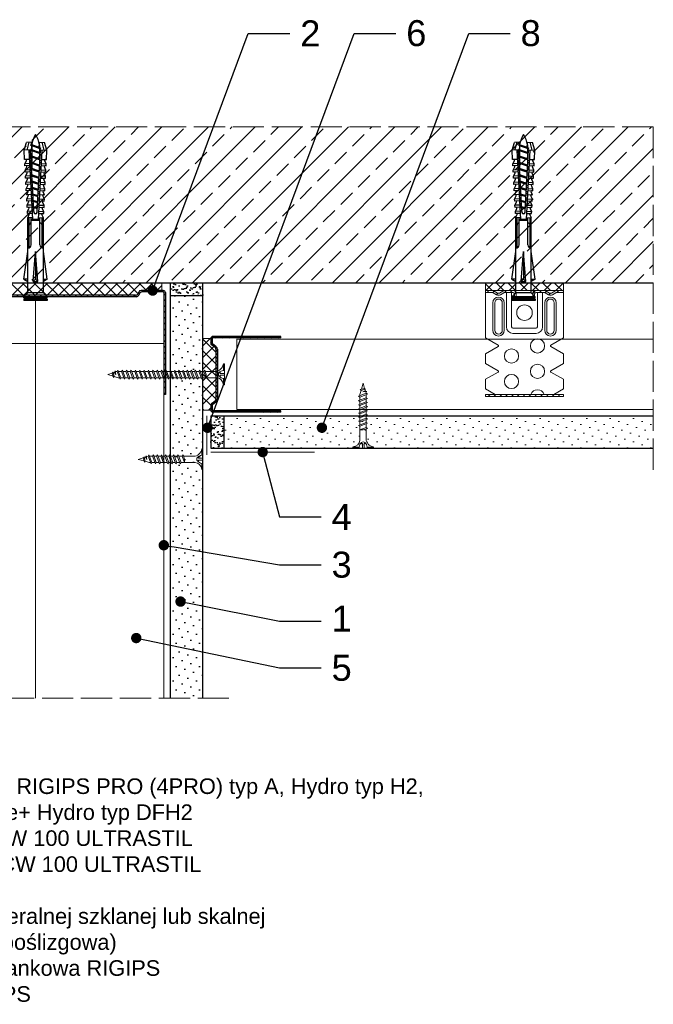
# Model space of a CAD drawing. Header units: millimetres. Extents: x 1839 to 3946, y 484 to 1425.
# Tile 15 of 15: x 3702 to 3946, y 1046 to 1425. Entities that reach past the tile are written whole.
import ezdxf
from ezdxf import colors
from ezdxf.entities.mleader import LeaderData, LeaderLine
from ezdxf.math import Vec2, Vec3

# ---------------------------------------------------------------- set-up
doc = ezdxf.new("R2010")
doc.units = ezdxf.units.MM
doc.linetypes.add('ACAD_ISO02W100', pattern=[15, 12, -3])
for name, color, linetype, lineweight in [('_ISOVER WELNA', 7, 'BATTING', 9), ('_RIGIPS AKCESORIA', 7, 'Continuous', 18), ('_RIGIPS G-K', 7, 'Continuous', 25), ('_RIGIPS PROFIL', 7, 'Continuous', 18), ('KRESKOWANIE', 7, 'Continuous', 9), ('OPISY', 7, 'Continuous', 9), ('PRZERYWANA', 7, 'ACAD_ISO02W100', 9)]:
    doc.layers.add(name, color=color, linetype=linetype, lineweight=lineweight)
doc.styles.get("Standard").update_dxf_attribs({"font": 'arial.ttf'})
doc.linetypes.add('BATTING', pattern='A,0.00254,-2.54,[134,ltypeshp.shx,S=2.54,R=0,X=-2.54,Y=0],-5.08,[134,ltypeshp.shx,S=2.54,R=180,X=2.54,Y=0],-2.54', length=10.16254)

# ---------------------------------------------------------------- blocks, each defined once
blk = doc.blocks.new('UW 100 ULTRASTIL')
h = blk.add_hatch()
h.set_pattern_fill('ANSI31', color=256, scale=0.5, style=0)
h.paths.add_polyline_path([(166.82, 2.35), (89.14, 2.35, 0.286951), (88.24, 1.79), (87.91, 1.11, -0.286951), (87.01, 0.55), (78.78, 0.55, -0.414214), (78.53, 0.8), (78.53, 40), (77.98, 40), (77.98, 0.8, 0.414214), (78.78, 0), (87.35, 0, 0.286951), (88.25, 0.56), (88.58, 1.24, -0.286951), (89.48, 1.8), (166.48, 1.8, -0.286951), (167.38, 1.24), (167.71, 0.56, 0.286951), (168.61, 0), (177.18, 0, 0.414214), (177.98, 0.8), (177.98, 40), (177.43, 40), (177.43, 0.8, -0.414214), (177.18, 0.55), (168.95, 0.55, -0.286951), (168.05, 1.11), (167.72, 1.79, 0.286951)])
for p, q in [((77.98, 0.8), (77.98, 40)), ((77.98, 40), (78.53, 40)), ((78.53, 0.8), (78.53, 40)), ((177.43, 0.8), (177.43, 40)), ((177.98, 40), (177.43, 40)), ((177.98, 0.8), (177.98, 40)), ((78.78, 0.55), (87.01, 0.55)), ((78.78, 0), (87.35, 0)), ((87.91, 1.11), (88.24, 1.79)), ((88.25, 0.56), (88.58, 1.24)), ((89.14, 2.35), (166.82, 2.35)), ((89.48, 1.8), (166.48, 1.8)), ((167.71, 0.56), (167.38, 1.24)), ((168.05, 1.11), (167.72, 1.79)), ((168.61, 0), (177.18, 0)), ((168.95, 0.55), (177.18, 0.55))]:
    blk.add_line(p, q)
for centre, radius, start, end in [((78.78, 0.8), 0.8, 180, 270), ((78.78, 0.8), 0.25, 180, 270), ((87.01, 1.55), 1, 270, 334.0435), ((87.35, 1), 1, 270, 334.0435), ((89.14, 1.35), 1, 90, 154.0435), ((89.48, 0.8), 1, 90, 154.0435), ((166.48, 0.8), 1, 25.9565, 90), ((166.82, 1.35), 1, 25.9565, 90), ((168.61, 1), 1, 205.9565, 270), ((168.95, 1.55), 1, 205.9565, 270), ((177.18, 0.8), 0.8, 270, 0), ((177.18, 0.8), 0.25, 270, 0)]:
    blk.add_arc(centre, radius, start, end)
blk = doc.blocks.new('TN 25')
at = {"layer": '_RIGIPS AKCESORIA'}
for p, q in [((0, -0.84), (0, 7.16)), ((0, 7.16), (0.46, 7.16)), ((0.46, 4.78), (0, 4.78)), ((0.46, 7.16), (0.46, 4.78)), ((1.77, 3.5), (1.77, 4.2)), ((3.02, 4.46), (8.47, 4.46)), ((7.12, 4.46), (7.12, 3.18)), ((8.03, 2.01), (7.12, 4.46)), ((8.47, 4.46), (8.79, 5)), ((9.61, 1.51), (8.47, 4.46)), ((8.79, 5), (9.93, 2.01)), ((9, 4.46), (10.1, 4.46)), ((10.1, 4.46), (10.41, 5)), ((11.23, 1.51), (10.1, 4.46)), ((10.41, 5), (11.56, 2.01)), ((10.62, 4.46), (11.67, 4.46)), ((11.67, 4.46), (11.99, 5)), ((12.81, 1.51), (11.67, 4.46)), ((11.99, 5), (13.14, 2.01)), ((12.2, 4.46), (13.21, 4.46)), ((13.21, 4.46), (13.52, 5)), ((14.34, 1.51), (13.21, 4.46)), ((13.52, 5), (14.67, 2.01)), ((13.73, 4.46), (14.8, 4.46)), ((14.8, 4.46), (15.12, 5)), ((15.94, 1.51), (14.8, 4.46)), ((15.12, 5), (16.26, 2.01)), ((15.33, 4.46), (16.42, 4.46)), ((16.42, 4.46), (16.73, 5)), ((17.55, 1.51), (16.42, 4.46)), ((16.73, 5), (17.88, 2.01)), ((16.94, 4.46), (17.99, 4.46)), ((17.99, 4.46), (18.31, 5)), ((19.13, 1.51), (17.99, 4.46)), ((18.31, 5), (19.45, 2.01)), ((18.52, 4.46), (19.68, 4.46)), ((19.68, 4.46), (20, 5)), ((20.82, 1.51), (19.68, 4.46)), ((20, 5), (21.14, 2.01)), ((20.21, 4.46), (20.7, 4.46)), ((20.7, 4.46), (22.28, 3.98)), ((22.28, 3.98), (22.56, 4.37)), ((22.7, 2.36), (22.28, 3.98)), ((22.56, 4.37), (23.03, 2.71)), ((22.71, 3.85), (25, 3.24)), ((0, 3.5), (1.77, 3.5)), ((0, 2.83), (1.77, 2.83)), ((0.46, 1.64), (0, 1.64)), ((0.46, -0.84), (0.46, 1.64)), ((1.77, 2.83), (1.77, 2.18)), ((7.49, 2.01), (3.55, 2.01)), ((7.12, 3.18), (7.65, 1.53)), ((7.65, 1.53), (8.03, 2.01)), ((9.41, 2.01), (8.03, 2.01)), ((9.93, 2.01), (9.61, 1.51)), ((11.04, 2.01), (9.93, 2.01)), ((11.56, 2.01), (11.23, 1.51)), ((12.61, 2.01), (11.56, 2.01)), ((13.14, 2.01), (12.81, 1.51)), ((14.15, 2.01), (13.14, 2.01)), ((14.67, 2.01), (14.34, 1.51)), ((15.74, 2.01), (14.67, 2.01)), ((16.26, 2.01), (15.94, 1.51)), ((17.36, 2.01), (16.26, 2.01)), ((17.88, 2.01), (17.55, 1.51)), ((18.93, 2.01), (17.88, 2.01)), ((19.45, 2.01), (19.13, 1.51)), ((19.45, 2.01), (20.62, 2.01)), ((21.14, 2.01), (20.82, 1.51)), ((21.14, 2.01), (21.81, 2.12)), ((21.85, 1.83), (21.67, 3.28)), ((21.67, 3.28), (22.14, 2.4)), ((22.14, 2.4), (21.85, 1.83)), ((22.7, 2.36), (22.14, 2.4)), ((23.03, 2.71), (22.7, 2.36)), ((25, 3.24), (23.03, 2.71)), ((0, -0.84), (0.46, -0.84))]:
    blk.add_line(p, q, dxfattribs=at)
for centre, major_axis, ratio, start_param, end_param in [((3.09, 7.67), (0.17, 3.2), 0.826134, 1.773653, 3.180586), ((-0.04, 0.9), (0, 3.93), 0.848176, -0.720942, -0.151112), ((1.66, 3.18), (0, 0.895), 0.848176, -1.552777, -0.720942), ((3.37, -1.57), (0.28, 3.57), 0.832181, 0.035984, 1.430787), ((-2.73, 15.91), (0, 14.76), 0.848176, 3.399396, 3.475072), ((0.59, 4.62), (0, 2.81), 0.848176, 3.475072, 3.862535), ((1.66, 3.18), (0, 0.895), 0.848176, 3.862535, 4.730408)]:
    blk.add_ellipse(centre, major_axis=major_axis, ratio=ratio, start_param=start_param, end_param=end_param, dxfattribs=at)
blk = doc.blocks.new('kolek rozprezny komplet 60')
for p, q in [((443.47, 219.95), (432.8, 218.45)), ((443.47, 218.45), (443.47, 219.95)), ((443.47, 219.95), (444.34, 218.45)), ((450.17, 219.95), (448.67, 218.45)), ((450.17, 219.95), (450.17, 210.95)), ((450.67, 219.95), (450.17, 219.95)), ((450.67, 219.95), (450.67, 210.95)), ((450.67, 219.35), (451.17, 219.95)), ((451.17, 219.95), (451.67, 219.95)), ((451.17, 219.95), (451.17, 210.95)), ((451.67, 219.95), (451.67, 210.95)), ((390.66, 217.01), (390.76, 218.91)), ((393.15, 216.88), (390.66, 217.01)), ((393.75, 218.75), (390.71, 217.96)), ((393.81, 219.85), (390.76, 218.91)), ((391.67, 216.95), (392.67, 216.95)), ((392.67, 216.95), (391.67, 213.95)), ((392.67, 216.95), (392.07, 213.95)), ((393.07, 216.95), (392.07, 213.95)), ((392.67, 216.95), (393.04, 217.45)), ((393.07, 216.95), (393.04, 217.45)), ((393.07, 216.95), (394.67, 216.95)), ((394.67, 216.95), (393.67, 213.95)), ((393.68, 217.35), (393.81, 219.85)), ((417.38, 216.11), (393.68, 217.35)), ((420.47, 216.55), (393.71, 217.95)), ((397.41, 219.66), (393.81, 219.85)), ((394.67, 216.95), (394.07, 213.95)), ((395.07, 216.95), (394.07, 213.95)), ((394.67, 216.95), (394.92, 217.29)), ((395.07, 216.95), (395.05, 217.28)), ((395.07, 216.95), (397.07, 216.95)), ((397.07, 216.95), (396.07, 213.95)), ((397.07, 216.95), (396.47, 213.95)), ((397.47, 216.95), (396.47, 213.95)), ((397.07, 216.95), (397.23, 217.17)), ((397.31, 217.76), (397.41, 219.66)), ((397.47, 216.95), (397.46, 217.16)), ((397.47, 216.95), (399.47, 216.95)), ((397.67, 217.14), (397.71, 217.74)), ((399, 219.58), (397.82, 218.98)), ((398.47, 217.1), (398.5, 217.7)), ((399.47, 216.95), (398.47, 213.95)), ((399.47, 216.95), (398.87, 213.95)), ((399.87, 216.95), (398.87, 213.95)), ((398.9, 217.68), (399, 219.58)), ((399.8, 219.54), (399, 219.58)), ((399.47, 216.95), (399.55, 217.05)), ((399.7, 217.64), (399.8, 219.54)), ((399.87, 216.95), (399.87, 217.03)), ((399.87, 216.95), (401.38, 216.95)), ((400.07, 217.02), (400.1, 217.62)), ((401.4, 219.45), (400.22, 218.85)), ((400.87, 216.98), (400.9, 217.58)), ((401.87, 216.92), (400.87, 213.95)), ((401.87, 216.92), (401.27, 213.95)), ((402.26, 216.9), (401.27, 213.95)), ((401.3, 217.56), (401.4, 219.45)), ((402.2, 219.41), (401.4, 219.45)), ((402.1, 217.51), (402.2, 219.41)), ((402.47, 216.89), (402.5, 217.49)), ((403.8, 219.33), (402.61, 218.72)), ((403.27, 216.85), (403.3, 217.45)), ((404.22, 216.8), (403.31, 214.05)), ((403.7, 217.43), (403.8, 219.33)), ((404.24, 216.8), (403.7, 214.07)), ((404.62, 216.78), (403.72, 214.07)), ((404.6, 219.29), (403.8, 219.33)), ((404.5, 217.39), (404.6, 219.29)), ((404.86, 216.77), (404.9, 217.37)), ((406.19, 219.2), (405.01, 218.6)), ((405.66, 216.73), (405.69, 217.32)), ((406.58, 216.68), (405.75, 214.18)), ((406.09, 217.3), (406.19, 219.2)), ((406.62, 216.68), (406.12, 214.2)), ((406.98, 216.66), (406.16, 214.2)), ((406.99, 219.16), (406.19, 219.2)), ((406.89, 217.26), (406.99, 219.16)), ((407.26, 216.64), (407.29, 217.24)), ((408.59, 219.08), (407.41, 218.47)), ((408.06, 216.6), (408.09, 217.2)), ((408.94, 216.55), (408.19, 214.31)), ((408.49, 217.18), (408.59, 219.08)), ((408.99, 216.55), (408.55, 214.33)), ((409.39, 219.03), (408.59, 219.08)), ((409.34, 216.53), (408.6, 214.33)), ((409.29, 217.14), (409.39, 219.03)), ((409.66, 216.52), (409.69, 217.12)), ((410.99, 218.95), (409.8, 218.35)), ((410.46, 216.47), (410.49, 217.07)), ((411.3, 216.43), (410.64, 214.44)), ((410.89, 217.05), (410.99, 218.95)), ((411.37, 216.43), (410.98, 214.45)), ((411.69, 216.41), (411.04, 214.46)), ((412.59, 218.87), (411.4, 218.26)), ((412.05, 216.39), (412.09, 216.99)), ((412.49, 216.97), (412.59, 218.87)), ((413.38, 218.82), (412.59, 218.87)), ((412.85, 216.35), (412.89, 216.95)), ((413.66, 216.31), (413.08, 214.56)), ((413.28, 216.93), (413.38, 218.82)), ((413.75, 216.3), (413.4, 214.58)), ((414.05, 216.29), (413.49, 214.58)), ((414.98, 218.74), (413.8, 218.14)), ((414.45, 216.27), (414.48, 216.86)), ((414.88, 216.84), (414.98, 218.74)), ((415.78, 218.7), (414.98, 218.74)), ((415.25, 216.22), (415.28, 216.82)), ((416.02, 216.18), (415.52, 214.69)), ((415.68, 216.8), (415.78, 218.7)), ((416.12, 216.18), (415.83, 214.71)), ((416.41, 216.16), (415.93, 214.71)), ((417.38, 218.62), (416.2, 218.01)), ((417.28, 216.72), (417.38, 218.62)), ((418.18, 218.57), (417.38, 218.62)), ((418.08, 216.68), (418.18, 218.57)), ((419.78, 218.49), (418.59, 217.89)), ((419.68, 216.59), (419.78, 218.49)), ((430.17, 217.15), (419.71, 217.15)), ((431.37, 217.95), (419.75, 217.95)), ((448.67, 218.45), (419.77, 218.45)), ((420.47, 217.15), (420.47, 213.75)), ((420.67, 217.15), (420.67, 213.75)), ((420.87, 217.15), (420.87, 213.75)), ((444.34, 216.37), (432.8, 215.45)), ((444.34, 216.37), (443.47, 215.45)), ((444.34, 214.53), (444.34, 216.37)), ((448.67, 218.45), (448.67, 212.45)), ((448.67, 216.95), (448.67, 213.95)), ((393.15, 214.02), (390.66, 213.89)), ((390.66, 213.89), (390.76, 211.99)), ((393.75, 212.15), (390.71, 212.94)), ((391.67, 213.95), (391.71, 213.45)), ((391.71, 213.45), (392.07, 213.95)), ((392.07, 213.95), (393.67, 213.95)), ((393.67, 213.95), (393.7, 213.55)), ((417.38, 214.79), (393.68, 213.55)), ((393.68, 213.55), (393.81, 211.05)), ((420.47, 214.35), (393.71, 212.95)), ((393.78, 213.55), (394.07, 213.95)), ((394.07, 213.95), (396.07, 213.95)), ((396.07, 213.95), (396.09, 213.67)), ((396.28, 213.68), (396.47, 213.95)), ((396.47, 213.95), (398.47, 213.95)), ((397.31, 213.14), (397.41, 211.24)), ((397.67, 213.76), (397.71, 213.16)), ((398.47, 213.95), (398.48, 213.8)), ((398.47, 213.8), (398.5, 213.2)), ((398.77, 213.81), (398.87, 213.95)), ((398.87, 213.95), (400.87, 213.95)), ((398.9, 213.22), (399, 211.32)), ((399.7, 213.26), (399.8, 211.36)), ((400.07, 213.88), (400.1, 213.28)), ((400.87, 213.95), (400.88, 213.92)), ((400.87, 213.92), (400.9, 213.32)), ((401.27, 213.95), (401.38, 213.95)), ((401.27, 213.94), (401.27, 213.95)), ((401.3, 213.35), (401.4, 211.45)), ((402.1, 213.39), (402.2, 211.49)), ((402.47, 214.01), (402.5, 213.41)), ((403.27, 214.05), (403.3, 213.45)), ((403.7, 213.47), (403.8, 211.57)), ((404.5, 213.51), (404.6, 211.62)), ((404.86, 214.13), (404.9, 213.53)), ((405.66, 214.17), (405.69, 213.58)), ((406.09, 213.6), (406.19, 211.7)), ((406.89, 213.64), (406.99, 211.74)), ((407.26, 214.26), (407.29, 213.66)), ((408.59, 211.82), (407.41, 212.43)), ((408.06, 214.3), (408.09, 213.7)), ((408.49, 213.72), (408.59, 211.82)), ((409.29, 213.76), (409.39, 211.87)), ((409.66, 214.38), (409.69, 213.79)), ((410.99, 211.95), (409.8, 212.55)), ((410.46, 214.43), (410.49, 213.83)), ((410.89, 213.85), (410.99, 211.95)), ((412.59, 212.03), (411.4, 212.64)), ((412.05, 214.51), (412.09, 213.91)), ((412.49, 213.93), (412.59, 212.03)), ((412.85, 214.55), (412.89, 213.95)), ((413.28, 213.97), (413.38, 212.08)), ((414.98, 212.16), (413.8, 212.76)), ((414.45, 214.64), (414.48, 214.04)), ((414.88, 214.06), (414.98, 212.16)), ((415.25, 214.68), (415.28, 214.08)), ((415.68, 214.1), (415.78, 212.2)), ((417.38, 212.29), (416.2, 212.89)), ((417.28, 214.18), (417.38, 212.29)), ((418.18, 212.33), (417.38, 212.29)), ((418.22, 215.58), (418.01, 214.95)), ((418.08, 214.22), (418.18, 212.33)), ((419.78, 212.41), (418.59, 213.01)), ((419.68, 214.31), (419.78, 212.41)), ((430.17, 213.75), (419.71, 213.75)), ((431.37, 212.95), (419.75, 212.95)), ((448.67, 212.45), (419.77, 212.45)), ((432.8, 215.45), (443.47, 215.45)), ((444.34, 214.53), (432.8, 215.45)), ((443.47, 210.95), (432.8, 212.45)), ((444.34, 214.53), (443.47, 215.45)), ((443.47, 212.45), (443.47, 210.95)), ((443.47, 210.95), (444.34, 212.45)), ((450.17, 210.95), (448.67, 212.45)), ((393.81, 211.05), (390.76, 211.99)), ((397.41, 211.24), (393.81, 211.05)), ((399, 211.32), (397.82, 211.93)), ((399.8, 211.36), (399, 211.32)), ((401.4, 211.45), (400.22, 212.05)), ((402.2, 211.49), (401.4, 211.45)), ((403.8, 211.57), (402.61, 212.18)), ((404.6, 211.62), (403.8, 211.57)), ((406.19, 211.7), (405.01, 212.3)), ((406.99, 211.74), (406.19, 211.7)), ((409.39, 211.87), (408.59, 211.82)), ((413.38, 212.08), (412.59, 212.03)), ((415.78, 212.2), (414.98, 212.16)), ((450.67, 210.95), (450.17, 210.95)), ((450.67, 211.55), (451.17, 210.95)), ((451.17, 210.95), (451.67, 210.95))]:
    blk.add_line(p, q)
for centre, radius, start, end in [((393.41, 206.24), 10.85, 99.2038, 121.9083), ((393.65, 216.85), 0.5, 87, 177), ((397.68, 219.24), 0.3, 177, 297), ((400.08, 219.12), 0.3, 177, 297), ((402.48, 218.99), 0.3, 177, 297), ((404.87, 218.87), 0.3, 177, 297), ((407.27, 218.74), 0.3, 177, 297), ((409.67, 218.61), 0.3, 177, 297), ((411.27, 218.53), 0.3, 177, 297), ((413.66, 218.41), 0.3, 177, 297), ((416.06, 218.28), 0.3, 177, 297), ((417.55, 215.45), 0.682, 255.8604, 104.1386), ((418.46, 218.15), 0.3, 177, 297), ((422.67, 216.95), 1, 90, 168.463), ((430.17, 218.45), 1.3, 270, 0), ((393.41, 224.66), 10.85, 238.0917, 260.7962), ((393.65, 214.05), 0.5, 183, 273), ((404.87, 212.03), 0.3, 63, 183), ((407.27, 212.16), 0.3, 63, 183), ((409.67, 212.29), 0.3, 63, 183), ((411.27, 212.37), 0.3, 63, 183), ((413.66, 212.5), 0.3, 63, 183), ((416.06, 212.62), 0.3, 63, 183), ((418.46, 212.75), 0.3, 63, 183), ((422.67, 213.95), 1, 191.537, 270), ((430.17, 212.45), 1.3, 0, 90), ((397.68, 211.66), 0.3, 63, 183), ((400.08, 211.78), 0.3, 63, 183), ((402.48, 211.91), 0.3, 63, 183)]:
    blk.add_arc(centre, radius, start, end)
blk = doc.blocks.new('ES60 zagiety')
at = {"layer": '_RIGIPS AKCESORIA'}
h = blk.add_hatch(dxfattribs=at)
h.set_pattern_fill('ANSI31', color=256, scale=0.5, style=0)
h.paths.add_polyline_path([(484.4, 147.75, -0.133214), (484.77, 147.85), (487.37, 147.85), (487.37, 148.6), (484.77, 148.6, 0.133214), (484.02, 148.4), (482.75, 147.66, -0.271242), (481.99, 147.66), (480.73, 148.4, 0.133214), (479.97, 148.6), (477.02, 148.6), (476.77, 148.6, 0.414214), (475.52, 147.35), (475.52, 145.8), (476.27, 145.8), (476.27, 147.35, -0.414214), (476.77, 147.85), (479.97, 147.85, -0.133214), (480.35, 147.75), (481.61, 147.01, 0.271242), (483.13, 147.01)])
h.paths.add_polyline_path([(467.97, 148.6), (464.77, 148.6, 0.133214), (464.02, 148.4), (462.75, 147.66, -0.271242), (461.99, 147.66), (460.73, 148.4, 0.133214), (459.97, 148.6), (457.37, 148.6), (457.37, 147.85), (459.97, 147.85, -0.133214), (460.35, 147.75), (461.61, 147.01, 0.271242), (463.13, 147.01), (464.4, 147.75, -0.133214), (464.77, 147.85), (467.97, 147.85, -0.414214), (468.47, 147.35), (468.47, 145.8), (469.22, 145.8), (469.22, 147.35, 0.414214)])
h = blk.add_hatch(dxfattribs=at)
h.set_pattern_fill('ANSI31', color=256, scale=0.5, style=0)
h.paths.add_polyline_path([(487.37, 108.6), (457.37, 108.6), (457.37, 107.85), (487.37, 107.85)])
at = {"layer": '_RIGIPS AKCESORIA', "linetype": 'Continuous'}
for p, q in [((457.37, 148.6), (487.37, 148.6)), ((457.37, 147.85), (457.37, 148.6)), ((461.99, 147.66), (460.73, 148.4)), ((464.02, 148.4), (462.75, 147.66)), ((487.37, 148.6), (477.02, 148.6)), ((480.73, 148.4), (481.99, 147.66)), ((482.75, 147.66), (484.02, 148.4)), ((487.37, 147.85), (487.37, 148.6)), ((459.97, 147.85), (457.37, 147.85)), ((457.37, 130.36), (457.37, 147.85)), ((461.61, 147.01), (460.35, 147.75)), ((463.13, 147.01), (464.4, 147.75)), ((467.97, 147.85), (464.77, 147.85)), ((465.42, 134.6), (465.42, 147.85)), ((467.42, 147.85), (467.42, 134.6)), ((468.47, 145.8), (468.47, 147.35)), ((476.27, 145.8), (468.47, 145.8)), ((469.22, 147.35), (469.22, 145.8)), ((475.52, 147.35), (475.52, 145.8)), ((475.52, 145.8), (476.27, 145.8)), ((476.27, 145.8), (476.27, 147.35)), ((476.77, 147.85), (479.97, 147.85)), ((477.32, 147.85), (477.32, 134.6)), ((479.32, 134.6), (479.32, 147.85)), ((481.61, 147.01), (480.35, 147.75)), ((483.13, 147.01), (484.4, 147.75)), ((484.77, 147.85), (487.37, 147.85)), ((487.37, 130.36), (487.37, 147.85)), ((460.17, 143.9), (460.17, 133.3)), ((460.92, 133.3), (460.92, 143.9)), ((463.82, 143.9), (463.82, 133.3)), ((464.57, 143.9), (464.57, 133.3)), ((480.17, 143.9), (480.17, 133.3)), ((480.92, 143.9), (480.92, 133.3)), ((483.82, 133.3), (483.82, 143.9)), ((484.57, 143.9), (484.57, 133.3)), ((476.82, 134.1), (467.92, 134.1)), ((457.37, 130.36), (462.22, 127.56)), ((467.92, 132.1), (476.82, 132.1)), ((487.37, 130.36), (482.52, 127.56)), ((457.37, 124.24), (462.22, 127.04)), ((487.37, 124.24), (482.52, 127.04)), ((457.37, 120.56), (457.37, 124.24)), ((487.37, 120.56), (487.37, 124.24)), ((457.37, 120.56), (462.22, 117.76)), ((487.37, 120.56), (482.52, 117.76)), ((457.37, 114.44), (462.22, 117.24)), ((457.37, 110.76), (457.37, 114.44)), ((487.37, 114.44), (482.52, 117.24)), ((487.37, 110.76), (487.37, 114.44)), ((457.37, 110.76), (461.11, 108.6)), ((487.37, 110.76), (483.63, 108.6))]:
    blk.add_line(p, q, dxfattribs=at)
at = {"layer": '_RIGIPS AKCESORIA'}
for p, q in [((457.37, 108.6), (487.37, 108.6)), ((457.37, 108.6), (457.37, 107.85)), ((457.37, 107.85), (487.37, 107.85)), ((487.37, 108.6), (487.37, 107.85))]:
    blk.add_line(p, q, dxfattribs=at)
at = {"layer": '_RIGIPS AKCESORIA', "linetype": 'Continuous', "extrusion": (0, 0, -1)}
for centre, radius in [((-472.37, 140.1), 3), ((-477.37, 127.3), 2.75), ((-477.37, 117.5), 2.75)]:
    blk.add_circle(centre, radius, dxfattribs=at)
at = {"layer": '_RIGIPS AKCESORIA', "linetype": 'Continuous'}
for centre in [(467.37, 123.4), (467.37, 113.6)]:
    blk.add_circle(centre, 2.75, dxfattribs=at)
for centre, radius, start, end in [((459.97, 147.1), 1.5, 59.6482, 90), ((464.77, 147.1), 1.5, 90, 120.3518), ((467.97, 147.35), 1.25, 0, 90), ((476.77, 147.35), 1.25, 90, 180), ((459.97, 147.1), 0.75, 59.6482, 90), ((462.37, 143.9), 2.2, 0, 180), ((467.97, 147.35), 0.5, 0, 90), ((479.97, 147.1), 0.75, 59.6482, 90), ((482.37, 143.9), 1.45, 0, 180), ((482.37, 148.3), 1.5, 239.6482, 300.3518), ((482.37, 148.3), 0.75, 239.6482, 300.3518), ((462.37, 133.3), 2.2, 180, 360), ((467.92, 134.6), 0.5, 180, 270), ((476.82, 134.6), 2.5, 270, 360), ((482.37, 133.3), 1.45, 180, 0), ((462.07, 127.3), 0.3, 300, 60), ((462.07, 117.5), 0.3, 300, 60)]:
    blk.add_arc(centre, radius, start, end, dxfattribs=at)
at = {"layer": '_RIGIPS AKCESORIA', "linetype": 'Continuous', "extrusion": (0, 0, -1)}
for centre, radius, start, end in [((-479.97, 147.1), 1.5, 90, 120.3518), ((-484.77, 147.1), 1.5, 59.6482, 90), ((-462.37, 143.9), 1.45, 0, 180), ((-462.37, 148.3), 1.5, 239.6482, 300.3518), ((-462.37, 148.3), 0.75, 239.6482, 300.3518), ((-464.77, 147.1), 0.75, 59.6482, 90), ((-476.77, 147.35), 0.5, 0, 90), ((-482.37, 143.9), 2.2, 0, 180), ((-484.77, 147.1), 0.75, 59.6482, 90), ((-462.37, 133.3), 1.45, 180, 0), ((-467.92, 134.6), 2.5, 270, 360), ((-467.92, 134.6), 0.5, 270, 360), ((-476.82, 134.6), 0.5, 180, 270), ((-482.37, 133.3), 2.2, 180, 360), ((-482.67, 127.3), 0.3, 300, 60), ((-482.67, 117.5), 0.3, 300, 60), ((-477.37, 107.7), 2.75, 19.1033, 160.8967)]:
    blk.add_arc(centre, radius, start, end, dxfattribs=at)
blk = doc.blocks.new('UD 30 ULTRASTIL')
h = blk.add_hatch()
h.set_pattern_fill('ANSI31', color=256, scale=0.3, style=0)
h.paths.add_polyline_path([(684.71, 712.9), (658.51, 712.9, 0.414214), (657.71, 712.1), (657.71, 710.25, 0.236068), (658.03, 709.61), (659.39, 708.59, -0.236068), (659.71, 707.95), (659.71, 688.65, -0.236068), (659.39, 688.01), (658.03, 686.99, 0.236068), (657.71, 686.35), (657.71, 684.5, 0.414214), (658.51, 683.7), (684.71, 683.7), (684.71, 684.25), (658.51, 684.25, -0.414214), (658.26, 684.5), (658.26, 686.35, -0.236068), (658.36, 686.55), (659.72, 687.57, 0.236068), (660.26, 688.65), (660.26, 707.95, 0.236068), (659.72, 709.03), (658.36, 710.05, -0.236068), (658.26, 710.25), (658.26, 712.1, -0.414214), (658.51, 712.35), (684.71, 712.35)])
for p, q in [((684.71, 712.9), (658.51, 712.9)), ((684.71, 712.35), (684.71, 712.9)), ((657.71, 712.1), (657.71, 710.25)), ((659.39, 708.59), (658.03, 709.61)), ((658.26, 712.1), (658.26, 710.25)), ((659.72, 709.03), (658.36, 710.05)), ((684.71, 712.35), (658.51, 712.35)), ((659.71, 707.95), (659.71, 688.65)), ((660.26, 707.95), (660.26, 688.65)), ((657.71, 686.35), (657.71, 684.5)), ((659.39, 688.01), (658.03, 686.99)), ((658.26, 686.35), (658.26, 684.5)), ((659.72, 687.57), (658.36, 686.55)), ((684.71, 684.25), (658.51, 684.25)), ((684.71, 683.7), (658.51, 683.7)), ((684.71, 683.7), (684.71, 684.25))]:
    blk.add_line(p, q)
for centre, radius, start, end in [((658.51, 712.1), 0.8, 90, 180), ((658.51, 710.25), 0.8, 180, 233.1301), ((658.51, 712.1), 0.25, 90, 180), ((658.51, 710.25), 0.25, 180, 233.1301), ((658.91, 707.95), 1.35, 0, 53.1301), ((658.91, 707.95), 0.8, 0, 53.1301), ((658.51, 686.35), 0.8, 126.8699, 180), ((658.51, 686.35), 0.25, 126.8699, 180), ((658.91, 688.65), 0.8, 306.8699, 0), ((658.91, 688.65), 1.35, 306.8699, 0), ((658.51, 684.5), 0.8, 180, 270), ((658.51, 684.5), 0.25, 180, 270)]:
    blk.add_arc(centre, radius, start, end)
blk = doc.blocks.new('TN 45')
at = {"layer": '_RIGIPS AKCESORIA'}
for p, q in [((0, -0.84), (0, 7.16)), ((0, 7.16), (0.46, 7.16)), ((0.46, 4.78), (0, 4.78)), ((0.46, 7.16), (0.46, 4.78)), ((1.77, 3.5), (1.77, 4.2)), ((3.02, 4.46), (8.47, 4.46)), ((7.12, 4.46), (7.12, 3.18)), ((8.03, 2.01), (7.12, 4.46)), ((8.47, 4.46), (8.79, 5)), ((9.61, 1.51), (8.47, 4.46)), ((8.79, 5), (9.93, 2.01)), ((9, 4.46), (10.1, 4.46)), ((10.1, 4.46), (10.41, 5)), ((11.23, 1.51), (10.1, 4.46)), ((10.41, 5), (11.56, 2.01)), ((10.62, 4.46), (11.67, 4.46)), ((11.67, 4.46), (11.99, 5)), ((12.81, 1.51), (11.67, 4.46)), ((11.99, 5), (13.14, 2.01)), ((12.2, 4.46), (13.21, 4.46)), ((13.21, 4.46), (13.52, 5)), ((14.34, 1.51), (13.21, 4.46)), ((13.52, 5), (14.67, 2.01)), ((13.73, 4.46), (14.8, 4.46)), ((14.8, 4.46), (15.12, 5)), ((15.94, 1.51), (14.8, 4.46)), ((15.12, 5), (16.26, 2.01)), ((15.33, 4.46), (16.42, 4.46)), ((16.42, 4.46), (16.73, 5)), ((17.55, 1.51), (16.42, 4.46)), ((16.73, 5), (17.88, 2.01)), ((16.94, 4.46), (17.99, 4.46)), ((17.99, 4.46), (18.31, 5)), ((19.13, 1.51), (17.99, 4.46)), ((18.31, 5), (19.45, 2.01)), ((18.52, 4.46), (19.68, 4.46)), ((19.68, 4.46), (20, 5)), ((20.82, 1.51), (19.68, 4.46)), ((20, 5), (21.14, 2.01)), ((20.21, 4.46), (21.37, 4.46)), ((21.37, 4.46), (21.69, 5)), ((22.51, 1.51), (21.37, 4.46)), ((21.69, 5), (22.83, 2.01)), ((21.9, 4.46), (23.06, 4.46)), ((23.06, 4.46), (23.38, 5)), ((24.2, 1.51), (23.06, 4.46)), ((23.38, 5), (24.52, 2.01)), ((23.59, 4.46), (24.75, 4.46)), ((24.75, 4.46), (25.07, 5)), ((25.89, 1.51), (24.75, 4.46)), ((25.07, 5), (26.21, 2.01)), ((25.28, 4.46), (26.44, 4.46)), ((26.44, 4.46), (26.76, 5)), ((27.58, 1.51), (26.44, 4.46)), ((26.76, 5), (27.9, 2.01)), ((26.96, 4.46), (28.13, 4.46)), ((28.13, 4.46), (28.45, 5)), ((29.27, 1.51), (28.13, 4.46)), ((28.45, 5), (29.59, 2.01)), ((28.65, 4.46), (29.82, 4.46)), ((29.82, 4.46), (30.14, 5)), ((30.96, 1.51), (29.82, 4.46)), ((30.14, 5), (31.28, 2.01)), ((30.34, 4.46), (31.51, 4.46)), ((31.51, 4.46), (31.83, 5)), ((32.65, 1.51), (31.51, 4.46)), ((31.83, 5), (32.97, 2.01)), ((32.03, 4.46), (33.2, 4.46)), ((33.2, 4.46), (33.52, 5)), ((34.34, 1.51), (33.2, 4.46)), ((33.52, 5), (34.66, 2.01)), ((33.72, 4.46), (34.89, 4.46)), ((34.89, 4.46), (35.21, 5)), ((36.03, 1.51), (34.89, 4.46)), ((35.21, 5), (36.35, 2.01)), ((35.41, 4.46), (36.58, 4.46)), ((36.58, 4.46), (36.9, 5)), ((37.72, 1.51), (36.58, 4.46)), ((36.9, 5), (38.04, 2.01)), ((37.1, 4.46), (38.27, 4.46)), ((38.27, 4.46), (38.59, 5)), ((39.41, 1.51), (38.27, 4.46)), ((38.59, 5), (39.73, 2.01)), ((38.79, 4.46), (39.96, 4.46)), ((39.96, 4.46), (40.28, 5)), ((41.1, 1.51), (39.96, 4.46)), ((40.28, 5), (41.42, 2.01)), ((40.48, 4.46), (40.98, 4.46)), ((40.98, 4.46), (42.56, 3.98)), ((42.56, 3.98), (42.84, 4.37)), ((42.98, 2.36), (42.56, 3.98)), ((42.84, 4.37), (43.31, 2.71)), ((42.99, 3.85), (45, 3.24)), ((0, 3.5), (1.77, 3.5)), ((0, 2.83), (1.77, 2.83)), ((0.46, 1.64), (0, 1.64)), ((0.46, -0.84), (0.46, 1.64)), ((1.77, 2.83), (1.77, 2.18)), ((7.49, 2.01), (3.55, 2.01)), ((7.12, 3.18), (7.65, 1.53)), ((7.65, 1.53), (8.03, 2.01)), ((9.41, 2.01), (8.03, 2.01)), ((9.93, 2.01), (9.61, 1.51)), ((11.04, 2.01), (9.93, 2.01)), ((11.56, 2.01), (11.23, 1.51)), ((12.61, 2.01), (11.56, 2.01)), ((13.14, 2.01), (12.81, 1.51)), ((14.15, 2.01), (13.14, 2.01)), ((14.67, 2.01), (14.34, 1.51)), ((15.74, 2.01), (14.67, 2.01)), ((16.26, 2.01), (15.94, 1.51)), ((17.36, 2.01), (16.26, 2.01)), ((17.88, 2.01), (17.55, 1.51)), ((18.93, 2.01), (17.88, 2.01)), ((19.45, 2.01), (19.13, 1.51)), ((19.45, 2.01), (20.62, 2.01)), ((20.62, 2.01), (19.57, 2.01)), ((21.14, 2.01), (20.82, 1.51)), ((21.14, 2.01), (22.31, 2.01)), ((22.31, 2.01), (21.26, 2.01)), ((22.83, 2.01), (22.51, 1.51)), ((22.83, 2.01), (24, 2.01)), ((24, 2.01), (22.95, 2.01)), ((24.52, 2.01), (24.2, 1.51)), ((24.52, 2.01), (25.69, 2.01)), ((25.69, 2.01), (24.64, 2.01)), ((26.21, 2.01), (25.89, 1.51)), ((26.21, 2.01), (27.38, 2.01)), ((27.38, 2.01), (26.33, 2.01)), ((27.9, 2.01), (27.58, 1.51)), ((27.9, 2.01), (29.07, 2.01)), ((29.07, 2.01), (28.02, 2.01)), ((29.59, 2.01), (29.27, 1.51)), ((29.59, 2.01), (30.76, 2.01)), ((30.76, 2.01), (29.71, 2.01)), ((31.28, 2.01), (30.96, 1.51)), ((31.28, 2.01), (32.45, 2.01)), ((32.45, 2.01), (31.4, 2.01)), ((32.97, 2.01), (32.65, 1.51)), ((32.97, 2.01), (34.14, 2.01)), ((34.14, 2.01), (33.09, 2.01)), ((34.66, 2.01), (34.34, 1.51)), ((34.66, 2.01), (35.83, 2.01)), ((35.83, 2.01), (34.78, 2.01)), ((36.35, 2.01), (36.03, 1.51)), ((36.35, 2.01), (37.52, 2.01)), ((37.52, 2.01), (36.47, 2.01)), ((38.04, 2.01), (37.72, 1.51)), ((38.04, 2.01), (39.21, 2.01)), ((39.21, 2.01), (38.16, 2.01)), ((39.73, 2.01), (39.41, 1.51)), ((39.73, 2.01), (40.9, 2.01)), ((41.42, 2.01), (41.1, 1.51)), ((41.42, 2.01), (42.09, 2.12)), ((42.13, 1.83), (41.95, 3.28)), ((41.95, 3.28), (42.42, 2.4)), ((42.42, 2.4), (42.13, 1.83)), ((42.98, 2.36), (42.42, 2.4)), ((43.31, 2.71), (42.98, 2.36)), ((45, 3.24), (43.31, 2.71)), ((0, -0.84), (0.46, -0.84))]:
    blk.add_line(p, q, dxfattribs=at)
for centre, major_axis, ratio, start_param, end_param in [((3.09, 7.67), (0.17, 3.2), 0.826134, 1.773653, 3.180586), ((-0.04, 0.9), (0, 3.93), 0.848176, -0.720942, -0.151112), ((1.66, 3.18), (0, 0.895), 0.848176, -1.552777, -0.720942), ((3.37, -1.57), (0.28, 3.57), 0.832181, 0.035984, 1.430787), ((-2.73, 15.91), (0, 14.76), 0.848176, 3.399396, 3.475072), ((0.59, 4.62), (0, 2.81), 0.848176, 3.475072, 3.862535), ((1.66, 3.18), (0, 0.895), 0.848176, 3.862535, 4.730408)]:
    blk.add_ellipse(centre, major_axis=major_axis, ratio=ratio, start_param=start_param, end_param=end_param, dxfattribs=at)
blk = doc.blocks.new('_Dot')
at = {"color": 0, "linetype": 'ByBlock', "lineweight": -2}
blk.add_line((-0.5, 0), (-1, 0), dxfattribs=at)
at = {"color": 0, "linetype": 'ByBlock', "const_width": 0.5}
blk.add_lwpolyline([(-0.25, 0, 1), (0.25, 0, 1)], format="xyb", close=True, dxfattribs=at)

msp = doc.modelspace()

# ---------------------------------------------------------------- hatches: boundary and pattern name
at = {"layer": '_RIGIPS AKCESORIA'}
h = msp.add_hatch(dxfattribs=at)
h.set_pattern_fill('ANSI37', color=256, style=0)
h.set_pattern_definition([(45, (1717.3572, -153.6726), (-2.245064, 2.245064), []), (135, (1717.3572, -153.6726), (-2.245064, -2.245064), [])])
h.paths.add_polyline_path([(3777.56, 1298.53, 0.236068), (3777.24, 1299.17), (3775.88, 1300.19, -0.236068), (3775.56, 1300.83), (3775.56, 1302.68), (3772.56, 1302.68), (3772.56, 1275.08), (3775.56, 1275.08), (3775.56, 1276.93, -0.236068), (3775.88, 1277.57), (3777.24, 1278.59, 0.236068), (3777.56, 1279.23)])
at = {"layer": '_RIGIPS G-K'}
h = msp.add_hatch(dxfattribs=at)
h.set_pattern_fill('AR-SAND', color=256, scale=0.05, angle=180, style=0)
h.set_pattern_definition([(217.5, (5359.3354, 2758.2575), (0.0800016, -2.4470662), [0, -1.9304, 0, -2.159, 0, -2.06375]), (187.5, (5359.3354, 2758.2575), (-2.2476164, -3.5841255), [0, -1.0414, 0, -1.7399, 0, -0.66675]), (147.5, (5360.8975, 2758.2575), (-3.9549619, -0.007186), [0, -0.635, 0, -2.286, 0, -2.9845]), (137.5, (5360.8975, 2758.2575), (-3.817782, -1.1146466), [0, -0.3175, 0, -1.4986, 0, -1.7145])])
h.paths.add_polyline_path([(3760.06, 1319.13), (3772.56, 1319.13), (3772.56, 1324.13), (3760.06, 1324.13)])
h = msp.add_hatch(dxfattribs=at)
h.set_pattern_fill('DOTS', color=256, scale=2, angle=225, style=0)
h.set_pattern_definition([(225, (780.7856, 0), (1.122532, -3.367596), [0, -3.175])])
h.paths.add_polyline_path([(3772.56, 1319.13), (3760.06, 1319.13), (3760.06, 1164.13), (3772.56, 1164.13)])
h = msp.add_hatch(dxfattribs=at)
h.set_pattern_fill('AR-SAND', color=256, scale=0.05, style=0)
h.set_pattern_definition([(322.5, (1761.0238, 2363.3125), (-0.0800016, -2.4470662), [0, -1.9304, 0, -2.159, 0, -2.06375]), (352.5, (1761.0238, 2363.3125), (2.2476164, -3.5841255), [0, -1.0414, 0, -1.7399, 0, -0.66675]), (32.5, (1759.4617, 2363.3125), (3.9549619, -0.007186), [0, -0.635, 0, -2.286, 0, -2.9845]), (42.5, (1759.4617, 2363.3125), (3.8177823, -1.1146466), [0, -0.3175, 0, -1.4986, 0, -1.7145])])
h.paths.add_polyline_path([(3775.56, 1260.43), (3780.56, 1260.43), (3780.56, 1272.93), (3775.56, 1272.93)])
at = {"layer": 'KRESKOWANIE'}
h = msp.add_hatch(dxfattribs=at)
h.set_pattern_fill('ANSI33', color=256, scale=2, angle=180, style=0)
h.set_pattern_definition([(225, (579.286, 308.061), (8.980256, -8.980256), []), (225, (570.305, 308.061), (8.980256, -8.980256), [6.35, -3.175])])
h.paths.add_polyline_path([(3946.06, 1384.13), (3470.06, 1384.13), (3470.06, 1324.13), (3946.06, 1324.13)])
h = msp.add_hatch(dxfattribs=at)
h.set_pattern_fill('ANSI37', color=256, angle=270, style=0)
h.set_pattern_definition([(315, (5658.8354, 2758.2575), (2.245064, 2.245064), []), (45, (5658.8354, 2758.2575), (-2.245064, 2.245064), [])])
h.paths.add_polyline_path([(3668.33, 1320.57), (3668.66, 1319.89, 0.286951), (3669.56, 1319.33), (3746.56, 1319.33, 0.286951), (3747.46, 1319.89), (3747.79, 1320.57, -0.286951), (3748.69, 1321.13), (3756.66, 1321.13), (3756.66, 1324.13), (3659.46, 1324.13), (3659.46, 1321.13), (3667.44, 1321.13, -0.286951)])
h = msp.add_hatch(dxfattribs=at)
h.set_pattern_fill('ANSI37', color=256, angle=270, style=0)
h.set_pattern_definition([(315, (1527.6834, 3e-12), (2.245064, 2.245064), []), (45, (1527.6834, 3e-12), (-2.245064, 2.245064), [])])
h.paths.add_polyline_path([(3911.43, 1324.13), (3881.43, 1324.13), (3881.43, 1321.13), (3911.43, 1321.13)])
h = msp.add_hatch(dxfattribs=at)
h.set_pattern_fill('DOTS', color=256, scale=2, angle=225, style=0)
h.set_pattern_definition([(225, (1656.2856, -9e-12), (1.122532, -3.367596), [0, -3.175])])
h.paths.add_polyline_path([(3946.06, 1260.43), (3946.06, 1272.93), (3780.56, 1272.93), (3780.56, 1260.43)])

# ---------------------------------------------------------------- linework, layer by layer
msp.add_line((3470.06, 1324.13), (3946.06, 1324.13))
at = {"layer": '_ISOVER WELNA', "ltscale": 4.8}
msp.add_line((3708.06, 1164.13), (3708.06, 1318.78), dxfattribs=at)
at = {"layer": '_RIGIPS AKCESORIA'}
for p, q in [((3775.56, 1302.68), (3772.56, 1302.68)), ((3775.56, 1275.08), (3772.56, 1275.08)), ((3774.06, 1272.93), (3774.06, 1257.93)), ((3775.56, 1258.93), (3815.56, 1258.93))]:
    msp.add_line(p, q, dxfattribs=at)
at = {"layer": '_RIGIPS G-K'}
for p, q in [((3760.06, 1164.13), (3760.06, 1324.13)), ((3772.56, 1164.13), (3772.56, 1324.13)), ((3772.56, 1319.13), (3760.06, 1319.13)), ((3775.56, 1272.93), (3946.06, 1272.93)), ((3775.56, 1272.93), (3775.56, 1260.43)), ((3780.56, 1272.93), (3780.56, 1260.43)), ((3775.56, 1260.43), (3946.06, 1260.43))]:
    msp.add_line(p, q, dxfattribs=at)
at = {"layer": '_RIGIPS PROFIL', "lineweight": 9}
for p in [(3658.66, 1300.73), (3757.46, 1164.13)]:
    msp.add_line(p, (3757.46, 1300.73), dxfattribs=at)
at = {"layer": '_RIGIPS PROFIL'}
for p, q in [((3946.06, 1302.38), (3785.56, 1302.38)), ((3785.56, 1302.38), (3785.56, 1275.38)), ((3946.06, 1275.38), (3785.56, 1275.38))]:
    msp.add_line(p, q, dxfattribs=at)
at = {"layer": 'KRESKOWANIE'}
for p, q in [((3756.66, 1321.13), (3756.66, 1324.13)), ((3881.43, 1321.13), (3881.43, 1324.13)), ((3911.43, 1321.13), (3911.43, 1324.13))]:
    msp.add_line(p, q, dxfattribs=at)
at = {"layer": 'PRZERYWANA'}
for p, q in [((3946.06, 1384.13), (3470.06, 1384.13)), ((3946.06, 1384.13), (3946.06, 1250.43)), ((3782.56, 1164.13), (3633.56, 1164.13))]:
    msp.add_line(p, q, dxfattribs=at)

# ---------------------------------------------------------------- block references
for name, p, rotation in [('kolek rozprezny komplet 60', (3492.61, 1768.95), 270), ('kolek rozprezny komplet 60', (3680.61, 1768.95), 270), ('UW 100 ULTRASTIL', (3836.04, 1321.13), 180), ('TN 45', (3780.9, 1292.04), 180)]:
    msp.add_blockref(name, p, dxfattribs=dict(rotation=rotation))
msp.add_blockref('UD 30 ULTRASTIL', (3117.85, 590.58))
at = {"layer": '_RIGIPS AKCESORIA'}
msp.add_blockref('ES60 zagiety', (3424.06, 1172.52), dxfattribs=at)
for p, rotation in [((3837.46, 1260.43), 90), ((3772.56, 1259.37), 180)]:
    msp.add_blockref('TN 25', p, dxfattribs=dict(at, rotation=rotation))

# ---------------------------------------------------------------- texts
at = {"insert": (3595.86, 1133.28), "char_height": 6, "width": 263.0388, "attachment_point": 1}
msp.add_mtext('1. Płyta gipsowo-kartonowa RIGIPS PRO (4PRO) typ A, Hydro typ H2, Fire typ F, Fire+ typ DF, Fire+ Hydro typ DFH2\\P2. Profil poziomy RIGIPS UW 100 ULTRASTIL\\P3. Profil słupkowy RIGIPS CW 100 ULTRASTIL\\P4. Taśma spoinowa RIGIPS\\P5. Wypełnienie z wełny mineralnej szklanej lub skalnej\\P6. Taśma samoprzylepna (poślizgowa)\\P7. Taśma uszczelniająca piankowa RIGIPS\\P8. Okładzina sufitowa RIGIPS', dxfattribs=at)

# ---------------------------------------------------------------- leaders
at = {"layer": 'OPISY'}
ml = msp.add_multileader_mtext('Standard', dxfattribs=at)
ml.set_content('2', color=256)
ml.set_leader_properties()
ml.set_arrow_properties(name='DOT')
ml.build(insert=Vec2(0, 0))
ctx = ml.context
ctx.base_point, ctx.char_height, ctx.landing_gap_size, ctx.plane_origin = Vec3(3806.02, 1420.17), 10, 4, Vec3(3613.43, 1563.83)
notes = []
notes.append((ctx, [(0, (1, 1, 0), (3790.02, 1420.17), (1, 0), 16, [(0, [(3753.15, 1321.13)], 0, [])])]))
ctx.mtext.insert, ctx.mtext.flow_direction = Vec3(3810.02, 1425.17), 5
ml = msp.add_multileader_mtext('Standard', dxfattribs=at)
ml.set_content('6', color=256)
ml.set_leader_properties()
ml.set_arrow_properties(name='DOT')
ml.build(insert=Vec2(0, 0))
ctx = ml.context
ctx.base_point, ctx.char_height, ctx.landing_gap_size, ctx.plane_origin = Vec3(3846.86, 1420.17), 10, 4, Vec3(3654.27, 1563.83)
notes.append((ctx, [(0, (1, 1, 0), (3830.86, 1420.17), (1, 0), 16, [(0, [(3774.32, 1268.31)], 0, [])])]))
ctx.mtext.insert, ctx.mtext.flow_direction = Vec3(3850.86, 1425.26), 5
ml = msp.add_multileader_mtext('Standard', dxfattribs=at)
ml.set_content('8', color=256)
ml.set_leader_properties()
ml.set_arrow_properties(name='DOT')
ml.build(insert=Vec2(0, 0))
ctx = ml.context
ctx.base_point, ctx.char_height, ctx.landing_gap_size, ctx.plane_origin = Vec3(3890.92, 1420.17), 10, 4, Vec3(3698.33, 1563.83)
notes.append((ctx, [(0, (1, 1, 0), (3874.92, 1420.17), (1, 0), 16, [(0, [(3818.38, 1268.31)], 0, [])])]))
ctx.mtext.insert, ctx.mtext.flow_direction = Vec3(3894.92, 1425.26), 5
ml = msp.add_multileader_mtext('Standard', dxfattribs=at)
ml.set_content('4', color=256)
ml.set_leader_properties()
ml.set_arrow_properties(name='DOT')
ml.build(insert=Vec2(0, 0))
ctx = ml.context
ctx.base_point, ctx.char_height, ctx.landing_gap_size, ctx.plane_origin = Vec3(3818.1, 1233.96), 10, 4, Vec3(3625.51, 1377.62)
notes.append((ctx, [(0, (1, 1, 0), (3802.1, 1233.96), (1, 0), 16, [(0, [(3795.56, 1258.93)], 0, [])])]))
ctx.mtext.insert, ctx.mtext.flow_direction = Vec3(3822.1, 1238.96), 5
ml = msp.add_multileader_mtext('Standard', dxfattribs=at)
ml.set_content('3', color=256)
ml.set_leader_properties()
ml.set_arrow_properties(name='DOT')
ml.build(insert=Vec2(0, 0))
ctx = ml.context
ctx.base_point, ctx.char_height, ctx.landing_gap_size, ctx.plane_origin = Vec3(3818.1, 1215.5), 10, 4, Vec3(3625.51, 1359.16)
notes.append((ctx, [(0, (1, 1, 0), (3802.1, 1215.5), (1, 0), 16, [(0, [(3757.46, 1223.06)], 0, [])])]))
ctx.mtext.insert, ctx.mtext.flow_direction = Vec3(3822.1, 1220.59), 5
ml = msp.add_multileader_mtext('Standard', dxfattribs=at)
ml.set_content('1', color=256)
ml.set_leader_properties()
ml.set_arrow_properties(name='DOT')
ml.build(insert=Vec2(0, 0))
ctx = ml.context
ctx.base_point, ctx.char_height, ctx.landing_gap_size, ctx.plane_origin = Vec3(3818.1, 1193.8), 10, 4, Vec3(3625.51, 1337.46)
notes.append((ctx, [(0, (1, 1, 0), (3802.1, 1193.8), (1, 0), 16, [(0, [(3763.91, 1201.37)], 0, [])])]))
ctx.mtext.insert, ctx.mtext.flow_direction = Vec3(3822.1, 1199.8), 5
ml = msp.add_multileader_mtext('Standard', dxfattribs=at)
ml.set_content('5', color=256)
ml.set_leader_properties()
ml.set_arrow_properties(name='DOT')
ml.build(insert=Vec2(0, 0))
ctx = ml.context
ctx.base_point, ctx.char_height, ctx.landing_gap_size, ctx.plane_origin = Vec3(3818.1, 1175.8), 10, 4, Vec3(3625.51, 1319.46)
notes.append((ctx, [(0, (1, 1, 0), (3802.1, 1175.8), (1, 0), 16, [(0, [(3746.86, 1187.33)], 0, [])])]))
ctx.mtext.insert, ctx.mtext.flow_direction = Vec3(3822.1, 1180.88), 5
for ctx, leaders in notes:
    for number, flags, end, landing, length, lines in leaders:
        leader = LeaderData()
        leader.index, (leader.has_last_leader_line, leader.has_dogleg_vector, leader.attachment_direction) = number, flags
        leader.last_leader_point, leader.dogleg_vector, leader.dogleg_length = Vec3(end), Vec3(landing), length
        for number, points, colour, breaks in lines:
            line = LeaderLine()
            line.index, line.vertices, line.color, line.breaks = number, Vec3.list(points), colors.encode_raw_color(colour), breaks
            leader.lines.append(line)
        ctx.leaders.append(leader)

doc.saveas('drawing.dxf')
